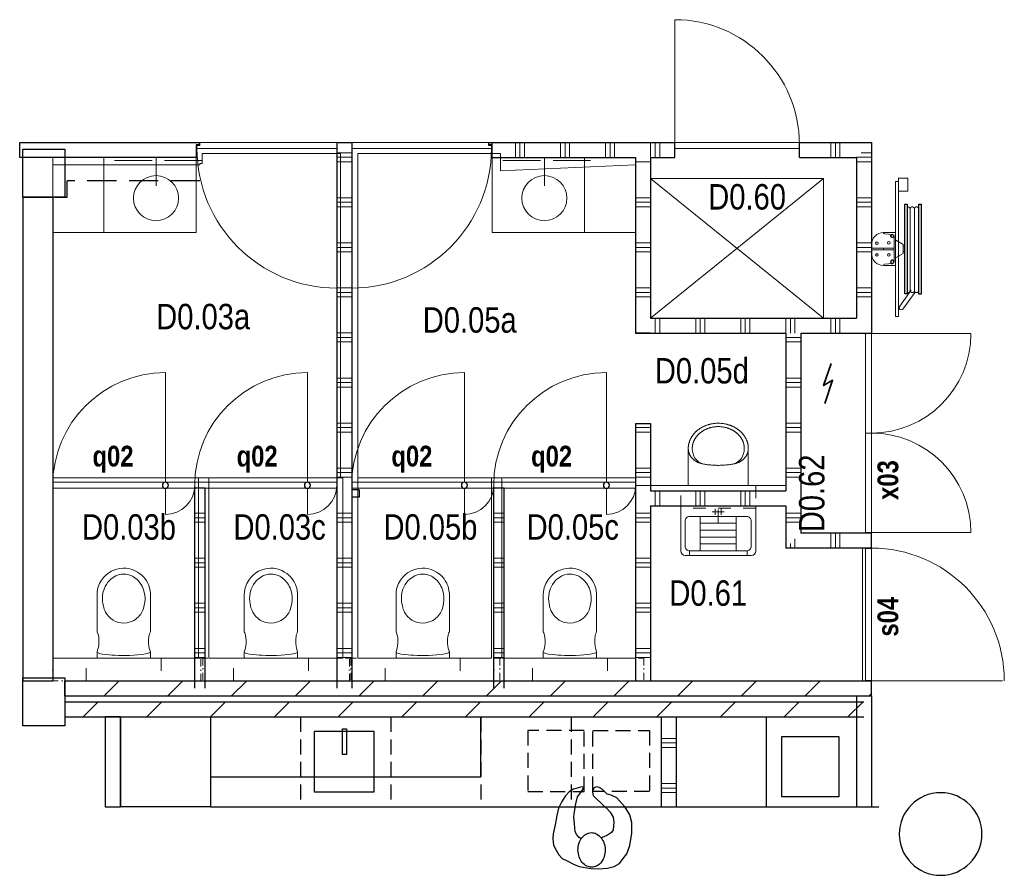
# Model space of a CAD drawing. Header units: millimetres. Extents: x 18442 to 242186, y -49554 to 63508.
# Tile 15 of 175: x 92956 to 99510, y -10383 to -4686. Entities that reach past the tile are written whole.
import ezdxf
from ezdxf.enums import TextEntityAlignment as Align

# ---------------------------------------------------------------- set-up
doc = ezdxf.new("R2010")
doc.units = ezdxf.units.MM
doc.header["$LTSCALE"] = 400
doc.header["$PDMODE"] = 1
doc.header["$PDSIZE"] = 15
for name, pattern in [('HIDDEN', [0.375, 0.25, -0.125]), ('STYLE_01', [0.416641, 0.208282, -0.208359]), ('STYLE_02', [0.694427, 0.486069, -0.208359]), ('STYLE_07', [1.875, 0.625, -0.208282, 0.625, -0.208359, 0.069427, -0.138931]), ('STYLE_15', [0.240945, 0.11811, -0.059055, 0.004724, -0.059055])]:
    doc.linetypes.add(name, pattern=pattern)
for name, color, linetype, lineweight in [('Binnenkozijnen', 140, 'Continuous', 15), ('Dimension-Binnen', 92, 'Continuous', 25), ('Kozijnmerken', 43, 'Continuous', 9), ('mat-beton (ihwg)', 5, 'Continuous', 25), ('mat-kalkzandsteen', 5, 'Continuous', 25), ('mat-scheidingswand-horizontaal', 5, 'Continuous', 25), ('mat-scheidingswand-vertikaal', 5, 'Continuous', 25), ('None', 7, 'Continuous', 9), ('Ruimtenummers', 92, 'Continuous', 25), ('sanitair', 7, 'Continuous', 5), ('Tegelwerk', 92, 'STYLE_02', 25)]:
    doc.layers.add(name, color=color, linetype=linetype, lineweight=lineweight)
for name, color, linetype in [('plat', 5, 'Continuous'), ('symbol', 1, 'Continuous'), ('timmerwerk-ge', 150, 'Continuous'), ('timmerwerk-ve', 8, 'HIDDEN')]:
    doc.layers.add(name, color=color, linetype=linetype)
doc.layers.get('Dimension-Binnen').off()
doc.layers.get('Kozijnmerken').off()
doc.styles.add('Arial Narrow', font='ARIALN.TTF', dxfattribs={"height": 211.666667})
doc.styles.add('Arial Narrow (bold)', font='ARIALNB.TTF', dxfattribs={"height": 172.861111})

# ---------------------------------------------------------------- blocks, each defined once
blk = doc.blocks.new('wasbak rechthoekig')
at = {"layer": 'None', "color": 43, "linetype": 'Continuous', "lineweight": 9}
blk.add_line((0, -190), (0, 0), dxfattribs=at)
at = {"layer": 'None', "color": 43, "lineweight": 9}
blk.add_circle((0, -271.5), 150, dxfattribs=at)
blk = doc.blocks.new('Kolom 280x320')
at = {"layer": 'mat-beton (ihwg)', "lineweight": 25}
blk.add_lwpolyline([(-300, 160), (-20, 160), (-20, -160), (-300, -160)], close=True, dxfattribs=at)
at = {"layer": 'None', "color": 92, "linetype": 'Continuous', "lineweight": 5}
blk.add_point((0, 0), dxfattribs=at)
blk = doc.blocks.new('*X180')
at = {"layer": 'None', "lineweight": 9}
for p, q in [((3800, 0), (3900, 0)), ((3800, -240), (3900, -240)), ((3800, -270), (3900, -270)), ((3800, -300), (3900, -300)), ((3800, -540), (3900, -540)), ((3800, -570), (3900, -570)), ((3800, -600), (3900, -600)), ((3800, -840), (3900, -840)), ((3800, -870), (3900, -870)), ((3800, -900), (3900, -900)), ((3800, -1140), (3900, -1140))]:
    blk.add_line(p, q, dxfattribs=at)
blk = doc.blocks.new('*X181')
at = {"layer": 'None', "lineweight": 9}
for p, q in [((3930, -2291), (3930, -2191)), ((3960, -2291), (3960, -2191)), ((4200, -2291), (4200, -2191)), ((4230, -2291), (4230, -2191)), ((4260, -2291), (4260, -2191)), ((4500, -2291), (4500, -2191)), ((4530, -2291), (4530, -2191)), ((4560, -2291), (4560, -2191))]:
    blk.add_line(p, q, dxfattribs=at)
blk = doc.blocks.new('*X182')
at = {"layer": 'None', "lineweight": 9}
for p, q in [((4800, -1170), (4900, -1170)), ((4800, -1200), (4900, -1200)), ((4800, -1440), (4900, -1440)), ((4800, -1470), (4900, -1470)), ((4800, -1500), (4900, -1500)), ((4800, -1740), (4900, -1740)), ((4800, -1770), (4900, -1770)), ((4800, -1800), (4900, -1800)), ((4800, -2040), (4900, -2040)), ((4800, -2070), (4900, -2070)), ((4800, -2100), (4900, -2100)), ((4800, -2340), (4900, -2340)), ((4800, -2370), (4900, -2370)), ((4800, -2400), (4900, -2400))]:
    blk.add_line(p, q, dxfattribs=at)
blk = doc.blocks.new('*X183')
at = {"layer": 'None', "lineweight": 9}
for p, q in [((5100, -2571), (5100, -2471)), ((5130, -2571), (5130, -2471)), ((5160, -2571), (5160, -2471)), ((4830, -2571), (4830, -2541)), ((4860, -2571), (4860, -2511))]:
    blk.add_line(p, q, dxfattribs=at)
blk = doc.blocks.new('*X184')
at = {"layer": 'None', "lineweight": 9}
for p, q in [((3930, -1141), (3930, -1041)), ((3960, -1141), (3960, -1041)), ((4200, -1141), (4200, -1041)), ((4230, -1141), (4230, -1041)), ((4260, -1141), (4260, -1041)), ((4500, -1141), (4500, -1041)), ((4530, -1141), (4530, -1041)), ((4560, -1141), (4560, -1041)), ((4800, -1141), (4800, -1041)), ((4830, -1141), (4830, -1041)), ((4860, -1141), (4860, -1041)), ((5100, -1141), (5100, -1041)), ((5130, -1141), (5130, -1041)), ((5160, -1141), (5160, -1041))]:
    blk.add_line(p, q, dxfattribs=at)
blk = doc.blocks.new('*U185')
at = {"layer": 'sanitair', "color": 92, "linetype": 'Continuous', "lineweight": 20}
for points in [[(-173.44, -246.26), (-172.16, -228.69), (-168.34, -211.62), (-162.1, -195.53), (-153.61, -180.9), (-143.12, -168.12), (-130.92, -157.58), (-117.36, -149.55), (-102.83, -144.29)], [(173.1, -246.26), (171.82, -228.69), (168, -211.62), (161.76, -195.53), (153.27, -180.9), (142.77, -168.12), (130.57, -157.58), (117.02, -149.55), (102.49, -144.29)]]:
    blk.add_lwpolyline(points, dxfattribs=at)
for points, knots in [([(-103.13, -144.28), (-145.58, -152.25), (-172.795, -180.895), (-200.01, -209.54), (-200.01, -246.26)], [0, 0, 0, 0.5242935, 0.5242935, 1, 1, 1]), ([(199.65, -246.26), (199.66, -209.53), (172.445, -180.89), (145.23, -152.25), (102.77, -144.28)], [0, 0, 0, 0.47573107, 0.47573107, 1, 1, 1]), ([(-200, -246.26), (-200, -291.47), (-173.225, -330.625), (-146.45, -369.78), (-100.08, -392.39), (-53.71, -415), (53.37, -415), (99.74, -392.39), (146.11, -369.78), (172.885, -330.625), (199.66, -291.47), (199.66, -246.26)], [0, 0, 0, 0.15496313, 0.15496313, 0.32187937, 0.32187937, 0.49999946, 0.67811955, 0.67811955, 0.84503595, 0.84503595, 1, 1, 1]), ([(-173.44, -246.26), (-173.44, -285.46), (-150.225, -319.415), (-127.01, -353.37), (-86.8, -372.975), (-46.59, -392.58), (46.25, -392.58), (86.46, -372.975), (126.67, -353.37), (149.885, -319.415), (173.1, -285.46), (173.1, -246.26)], [0, 0, 0, 0.15496387, 0.15496387, 0.32188533, 0.32188533, 0.49999946, 0.67811359, 0.67811359, 0.84503522, 0.84503522, 1, 1, 1])]:
    blk.add_open_spline(points, degree=2, knots=knots, dxfattribs=at)
blk.add_open_spline([(102.78, -144.28), (-0.17, -124.96), (-103.13, -144.28)], degree=2, dxfattribs=at)
blk = doc.blocks.new('53.31-21')
at = {"layer": 'sanitair', "color": 96, "linetype": 'Continuous', "lineweight": 9}
for p, q in [((-200, -259.5), (-200, 0)), ((-200, 0), (0, 0)), ((0, 0), (200, 0)), ((200, -259.5), (200, 0))]:
    blk.add_line(p, q, dxfattribs=at)
at = {"layer": 'sanitair', "color": 8, "linetype": 'STYLE_01', "lineweight": 5}
blk.add_lwpolyline([(-250, 150), (250, 150), (250, 0), (-250, 0)], close=True, dxfattribs=at)
at = {"layer": 'sanitair', "color": 40, "linetype": 'Continuous', "lineweight": 5}
blk.add_point((0, 0), dxfattribs=at)
at = {"layer": 'sanitair', "color": 7}
blk.add_blockref('*U185', (0, 0), dxfattribs=at)
blk = doc.blocks.new('*X187')
at = {"layer": 'None', "lineweight": 9}
for p, q in [((122.4, -3696), (222.4, -3596)), ((546.6, -3696), (646.6, -3596)), ((970.9, -3696), (1070.9, -3596)), ((1395.2, -3696), (1495.2, -3596)), ((1819.4, -3696), (1919.4, -3596)), ((2243.7, -3696), (2343.7, -3596)), ((2668, -3696), (2768, -3596)), ((3092.2, -3696), (3192.2, -3596)), ((3516.5, -3696), (3616.5, -3596)), ((3940.8, -3696), (4040.8, -3596)), ((4365, -3696), (4465, -3596)), ((4789.3, -3696), (4889.3, -3596)), ((5213.5, -3696), (5313.5, -3596))]:
    blk.add_line(p, q, dxfattribs=at)
blk = doc.blocks.new('*X188')
at = {"layer": 'None', "lineweight": 9}
for p, q in [((5270, 0), (5370, 0)), ((5271, 30), (5370, 30)), ((5301, 60), (5370, 60)), ((5270, -240), (5370, -240)), ((5270, -270), (5370, -270)), ((5270, -300), (5370, -300)), ((5270, -540), (5370, -540)), ((5270, -570), (5370, -570)), ((5270, -600), (5370, -600)), ((5270, -840), (5370, -840)), ((5270, -870), (5370, -870)), ((5270, -900), (5370, -900)), ((5369, -1140), (5370, -1140))]:
    blk.add_line(p, q, dxfattribs=at)
blk = doc.blocks.new('*X189')
at = {"layer": 'None', "lineweight": 9}
for p, q in [((3000, 29), (3000, 129)), ((3030, 29), (3030, 129)), ((3060, 29), (3060, 129)), ((3300, 29), (3300, 129)), ((3330, 29), (3330, 129)), ((3360, 29), (3360, 129)), ((3600, 29), (3600, 129)), ((3630, 29), (3630, 129)), ((3660, 29), (3660, 129)), ((3900, 29), (3900, 129)), ((3930, 29), (3930, 129)), ((3960, 29), (3960, 129))]:
    blk.add_line(p, q, dxfattribs=at)
blk = doc.blocks.new('*X190')
at = {"layer": 'None', "lineweight": 9}
for p, q in [((5100, 29), (5100, 129)), ((5130, 29), (5130, 129)), ((5160, 29), (5160, 129))]:
    blk.add_line(p, q, dxfattribs=at)
blk = doc.blocks.new('wandcloset SPHINX')
at = {"layer": 'sanitair', "color": 8, "linetype": 'STYLE_01', "lineweight": 5}
blk.add_lwpolyline([(0, 250), (150, 250), (150, -250), (0, -250)], close=True, dxfattribs=at)
at = {"layer": 'sanitair', "color": 43, "linetype": 'Continuous', "lineweight": 9}
blk.add_lwpolyline([(0, 177.5), (-42.5, 177.5), (-68.5, 169.49), (-81.5, 167.061), (-97.5, 165.452), (-112.223, 165), (-129.5, 165.626), (-142.511, 167), (-153.5, 168.934), (-163.5, 171.61), (-171.5, 174.928), (-175.461, 177.5), (-432.5, 177.5), (-451.5, 175.115), (-466.343, 172), (-477.5, 168.764), (-490.5, 163.958), (-500.5, 159.811), (-516.35, 150.66), (-529, 142), (-542.5, 130.791), (-553.289, 120.002), (-565.613, 105), (-573.696, 91), (-584.987, 71.443), (-590.599, 57), (-595.434, 40), (-600, 17), (-600, -4), (-598.231, -25), (-593.936, -46), (-587.67, -65), (-579.924, -82), (-569.15, -100), (-556.5, -116.406), (-538.909, -133.997), (-520.491, -148), (-497.5, -160.877), (-468.5, -171.436), (-445.5, -176.004), (-422.5, -177.5), (-175.461, -177.5), (-168.589, -173.532), (-153.805, -169), (-137.5, -166.368), (-117.5, -165.057), (-100.5, -165.286), (-83.5, -166.788), (-67.5, -169.733), (-54.815, -174), (-42.5, -177.5), (0, -177.5)], close=True, dxfattribs=at)
for points in [[(-330.716, 131.213), (-363.716, 138.777), (-388.716, 141.656), (-406.212, 141.656), (-429.716, 139.048), (-448.716, 134.643), (-468.716, 127.543), (-480.799, 121.853), (-491.088, 116.038), (-502.647, 108.253), (-515.298, 97.853), (-524.755, 88.396), (-535.714, 74.853), (-541.855, 65.453), (-545.716, 58.53), (-550.716, 47.753), (-557.272, 26.853), (-559.437, 13.853), (-560.216, -0.007), (-559.024, -17.147), (-555.144, -35.147), (-548.367, -53.147), (-538.934, -70.147), (-526.781, -86.147), (-517.716, -95.606), (-506.733, -105.147), (-491.716, -115.665), (-478.716, -122.931), (-460.916, -131.116), (-436.916, -138.081), (-416.716, -140.879), (-397.466, -141.875), (-378.716, -140.93), (-364.516, -138.937), (-348.626, -135.336), (-335.166, -132.83), (-326.916, -129.699), (-317.327, -125.944), (-306.916, -120.88), (-295.743, -114.147), (-278.132, -100.147), (-264.351, -85.147), (-254.63, -71.147), (-245.716, -53.764), (-239.317, -35.147), (-235.935, -18.147), (-234.716, 0.125), (-236.444, 21.853), (-239.706, 34.853), (-242.271, 45.076), (-245.479, 53.453), (-251.993, 66.853), (-258.716, 77.739), (-266.716, 88.307), (-276.513, 98.853), (-284.308, 105.853), (-293.716, 113.014), (-302.862, 118.853), (-311.716, 123.6), (-321.216, 127.406), (-330.716, 131.213)], [(-42.5, 177.5), (-37.757, 174), (-34.002, 166), (-29.049, 147), (-25.068, 122), (-21.975, 92), (-20.331, 68), (-19.056, 38), (-18.555, 12), (-18.5, 0), (-18.971, -35), (-19.865, -59), (-20.941, -78), (-22.401, -97), (-24.571, -118), (-28.282, -143), (-32.692, -162), (-36.065, -171), (-39.386, -176), (-42.5, -177.5)]]:
    blk.add_lwpolyline(points, dxfattribs=at)
blk = doc.blocks.new('metalstud voorzetwand')
at = {"layer": 'None', "color": 140, "linetype": 'STYLE_15', "lineweight": 15}
blk.add_lwpolyline([(0, 0), (150, 0), (150, -1000), (0, -1000)], close=True, dxfattribs=at)
blk = doc.blocks.new('*X193')
at = {"layer": 'None', "lineweight": 9}
for p, q in [((865, -2340), (935, -2340)), ((865, -2370), (935, -2370)), ((865, -2400), (935, -2400)), ((865, -2640), (935, -2640)), ((865, -2670), (935, -2670)), ((865, -2700), (935, -2700)), ((865, -2940), (935, -2940)), ((865, -2970), (935, -2970)), ((865, -3000), (935, -3000)), ((865, -3240), (935, -3240)), ((865, -3270), (935, -3270)), ((865, -3300), (935, -3300))]:
    blk.add_line(p, q, dxfattribs=at)
blk = doc.blocks.new('*X194')
at = {"layer": 'None', "lineweight": 9}
for p, q in [((1810, 60), (1910, 60)), ((1810, 30), (1910, 30)), ((1810, 0), (1910, 0)), ((1810, -240), (1910, -240)), ((1810, -270), (1910, -270)), ((1810, -300), (1910, -300)), ((1810, -540), (1910, -540)), ((1810, -570), (1910, -570)), ((1810, -600), (1910, -600)), ((1810, -840), (1910, -840)), ((1810, -870), (1910, -870)), ((1810, -900), (1910, -900)), ((1810, -1140), (1910, -1140)), ((1810, -1170), (1910, -1170)), ((1810, -1200), (1910, -1200)), ((1810, -1440), (1910, -1440)), ((1810, -1470), (1910, -1470)), ((1810, -1500), (1910, -1500)), ((1810, -1740), (1910, -1740)), ((1810, -1770), (1910, -1770)), ((1810, -1800), (1910, -1800)), ((1810, -2040), (1910, -2040)), ((1810, -2070), (1910, -2070)), ((1810, -2100), (1910, -2100)), ((1810, -2340), (1910, -2340)), ((1810, -2370), (1910, -2370)), ((1810, -2400), (1910, -2400)), ((1810, -2640), (1910, -2640)), ((1810, -2670), (1910, -2670)), ((1810, -2700), (1910, -2700)), ((1810, -2940), (1910, -2940)), ((1810, -2970), (1910, -2970)), ((1810, -3000), (1910, -3000)), ((1810, -3240), (1910, -3240)), ((1810, -3270), (1910, -3270)), ((1810, -3300), (1910, -3300))]:
    blk.add_line(p, q, dxfattribs=at)
blk = doc.blocks.new('*X195')
at = {"layer": 'None', "lineweight": 9}
for p, q in [((2855, -2340), (2925, -2340)), ((2855, -2370), (2925, -2370)), ((2855, -2400), (2925, -2400)), ((2855, -2640), (2925, -2640)), ((2855, -2670), (2925, -2670)), ((2855, -2700), (2925, -2700)), ((2855, -2940), (2925, -2940)), ((2855, -2970), (2925, -2970)), ((2855, -3000), (2925, -3000)), ((2855, -3240), (2925, -3240)), ((2855, -3270), (2925, -3270)), ((2855, -3300), (2925, -3300))]:
    blk.add_line(p, q, dxfattribs=at)
blk = doc.blocks.new('*X196')
at = {"layer": 'None', "lineweight": 9}
for p, q in [((262.4, -3556), (362.4, -3456)), ((686.6, -3556), (786.6, -3456)), ((1110.9, -3556), (1210.9, -3456)), ((1535.2, -3556), (1635.2, -3456)), ((1959.4, -3556), (2059.4, -3456)), ((2383.7, -3556), (2483.7, -3456)), ((2808, -3556), (2908, -3456)), ((3232.2, -3556), (3332.2, -3456)), ((3656.5, -3556), (3756.5, -3456)), ((4080.8, -3556), (4180.8, -3456)), ((4505, -3556), (4605, -3456)), ((4929.3, -3556), (5029.3, -3456)), ((5353.5, -3556), (5370, -3539.5))]:
    blk.add_line(p, q, dxfattribs=at)
blk = doc.blocks.new('*X197')
at = {"layer": 'None', "lineweight": 9}
for p, q in [((3800, -1770), (3900, -1770)), ((3800, -1800), (3900, -1800)), ((3800, -2040), (3900, -2040)), ((3800, -2070), (3900, -2070)), ((3800, -2100), (3900, -2100)), ((3800, -2340), (3900, -2340)), ((3800, -2370), (3900, -2370)), ((3800, -2400), (3900, -2400)), ((3800, -2640), (3900, -2640)), ((3800, -2670), (3900, -2670)), ((3800, -2700), (3900, -2700)), ((3800, -2940), (3900, -2940)), ((3800, -2970), (3900, -2970)), ((3800, -3000), (3900, -3000)), ((3800, -3240), (3900, -3240)), ((3800, -3270), (3900, -3270)), ((3800, -3300), (3900, -3300))]:
    blk.add_line(p, q, dxfattribs=at)
blk = doc.blocks.new('kubica deur 930')
at = {"layer": 'None', "color": 43, "linetype": 'Continuous', "lineweight": 9}
blk.add_line((0, -40), (0, -970), dxfattribs=at)
at = {"layer": 'None', "color": 140, "linetype": 'Continuous', "lineweight": 15}
blk.add_lwpolyline([(0, -40), (0, 0), (-910, 0), (-910, -20), (-930, -20), (-930, -40)], close=True, dxfattribs=at)
at = {"layer": 'None', "color": 43, "linetype": 'Continuous', "lineweight": 9}
blk.add_arc((0, -40), 930, 180, 270, dxfattribs=at)
blk = doc.blocks.new('taatsdeur 950 toilet')
at = {"layer": 'Binnenkozijnen', "lineweight": 15}
blk.add_lwpolyline([(0, 40), (945, 40), (945, 0), (0, 0)], close=True, dxfattribs=at)
at = {"layer": 'Binnenkozijnen', "color": 92, "lineweight": 25}
blk.add_circle((750, 20), 20, dxfattribs=at)
at = {"layer": 'None', "color": 43, "linetype": 'Continuous', "lineweight": 9}
for p, q in [((750, 40), (750, 215)), ((750, 0), (750, -730))]:
    blk.add_line(p, q, dxfattribs=at)
for radius, start, end in [(195, 0, 90), (750, 180, 270)]:
    blk.add_arc((750, 20), radius, start, end, dxfattribs=at)
blk = doc.blocks.new('53.1 kraan')
at = {"layer": 'None', "color": 43, "linetype": 'Continuous', "lineweight": 9}
for p, q in [((-40, 0), (0, 0)), ((-20, -20), (-20, 20)), ((0, 15), (0, -70)), ((0, 0), (40, 0)), ((20, -20), (20, 20))]:
    blk.add_line(p, q, dxfattribs=at)
at = {"layer": 'None', "color": 43, "linetype": 'Continuous', "lineweight": 25}
blk.add_point((0, 0), dxfattribs=at)
blk = doc.blocks.new('Uitstortgootsteen')
at = {"layer": 'None', "color": 43, "linetype": 'Continuous', "lineweight": 9}
for p, q in [((220, 345), (-220, 345)), ((-192, 315), (-192, 345)), ((192, 315), (192, 345)), ((-250, 15), (-250, 315)), ((-120, 85), (-120, 315)), ((120, 269), (-120, 269)), ((120, 85), (120, 315)), ((250, 315), (250, 15)), ((120, 223), (-120, 223)), ((120, 177), (-120, 177)), ((120, 131), (-120, 131)), ((250, 15), (-250, 15))]:
    blk.add_line(p, q, dxfattribs=at)
at = {"layer": 'None', "color": 43, "linetype": 'Continuous', "lineweight": 9, "flags": 128}
blk.add_lwpolyline([(220, 115, -0.414214), (190, 85), (-190, 85, -0.414214), (-220, 115), (-220, 285, -0.414214), (-190, 315), (190, 315, -0.414214), (220, 285)], format="xyb", close=True, dxfattribs=at)
at = {"layer": 'None', "color": 43, "linetype": 'Continuous', "lineweight": 9}
for centre, start, end in [((-220, 315), 90, 180), ((220, 315), 0, 90)]:
    blk.add_arc(centre, 30, start, end, dxfattribs=at)
at = {"layer": 'None', "color": 43, "linetype": 'Continuous', "lineweight": 25}
blk.add_point((250, 15), dxfattribs=at)
at = {"layer": 'None', "color": 96, "rotation": 180}
blk.add_blockref('53.1 kraan', (0, 55), dxfattribs=at)
blk = doc.blocks.new('*U42')
at = {"layer": 'None', "color": 140, "linetype": 'Continuous', "lineweight": 15, "flags": 128}
blk.add_lwpolyline([(-21.4, 110), (58.6, 110), (58.6, 106.7, -0.391021), (52.6, 100.2), (-0.9, 95.9, 0.391021), (-12.4, 83.5), (-12.4, -83.5, 0.391021), (-0.9, -95.9), (52.6, -100.2, -0.391021), (58.6, -106.7), (58.6, -110), (-21.4, -110)], format="xyb", close=True, dxfattribs=at)
blk = doc.blocks.new('*U43')
at = {"layer": 'None', "color": 253, "linetype": 'Continuous', "lineweight": 5}
for p, q in [((96.625, -278), (96.625, 266)), ((125.704, -278), (125.704, 266)), ((50.42, -31.849), (50.42, 29))]:
    blk.add_line(p, q, dxfattribs=at)
at = {"layer": 'None', "color": 140, "linetype": 'Continuous', "lineweight": 15}
for p, q in [((50.42, 29), (1.453, 57.31)), ((0, -61), (50.42, -31.849))]:
    blk.add_line(p, q, dxfattribs=at)
at = {"layer": 'None', "color": 92, "linetype": 'Continuous', "lineweight": 25}
for points in [[(60.916, 296), (76.476, 296), (76.476, -300), (60.916, -300)], [(154.785, 296), (171.344, 296), (171.344, -302), (154.785, -302)]]:
    blk.add_lwpolyline(points, close=True, dxfattribs=at)
at = {"layer": 'None', "color": 253, "linetype": 'Continuous', "lineweight": 5}
blk.add_lwpolyline([(50.929, 18), (60.916, 18), (60.916, -18), (50.929, -18)], close=True, dxfattribs=at)
for points, knots in [([(96.866, 264), (96.866, 268.997), (93.792, 272.9335), (90.718, 276.87), (85.875, 278.0735), (81.032, 279.277), (76.476, 277.238)], [0, 0, 0, 0.333549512, 0.333549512, 0.666828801, 0.666828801, 1, 1, 1]), ([(125.825, 264), (125.825, 267.886), (123.8855, 271.2505), (121.946, 274.615), (118.586, 276.5575), (115.226, 278.5), (107.466, 278.5), (104.106, 276.5575), (100.746, 274.615), (98.806, 271.2505), (96.866, 267.886), (96.866, 264)], [0, 0, 0, 0.166769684, 0.166769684, 0.333423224, 0.333423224, 0.499994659, 0.666566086, 0.666566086, 0.833226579, 0.833226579, 1, 1, 1]), ([(154.785, 264), (154.785, 267.886), (152.845, 271.2505), (150.905, 274.615), (147.5455, 276.5575), (144.186, 278.5), (140.306, 278.5), (136.426, 278.5), (133.066, 276.5575), (129.706, 274.615), (127.7655, 271.2505), (125.825, 267.886), (125.825, 264)], [0, 0, 0, 0.166772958, 0.166772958, 0.333424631, 0.333424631, 0.499985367, 0.499985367, 0.666556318, 0.666556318, 0.833223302, 0.833223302, 1, 1, 1]), ([(76.477, -291.432), (81.039, -293.343), (85.8175, -292.072), (90.596, -290.801), (93.6105, -286.876), (96.625, -282.951), (96.625, -278)], [0, 0, 0, 0.333165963, 0.333165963, 0.666458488, 0.666458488, 1, 1, 1]), ([(96.625, -278), (96.625, -281.901), (98.573, -285.2795), (100.521, -288.658), (103.895, -290.609), (107.269, -292.56), (111.165, -292.56), (115.061, -292.56), (118.435, -290.609), (121.809, -288.658), (123.7565, -285.2795), (125.704, -281.901), (125.704, -278)], [0, 0, 0, 0.166754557, 0.166754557, 0.333426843, 0.333426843, 0.500005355, 0.500005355, 0.666583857, 0.666583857, 0.833249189, 0.833249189, 1, 1, 1]), ([(125.704, -278), (125.704, -281.901), (127.6525, -285.2795), (129.601, -288.658), (132.975, -290.609), (136.349, -292.56), (140.245, -292.56), (144.141, -292.56), (147.5145, -290.609), (150.888, -288.658), (152.836, -285.2795), (154.784, -281.901), (154.784, -278)], [0, 0, 0, 0.166757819, 0.166757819, 0.333436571, 0.333436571, 0.500014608, 0.500014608, 0.666582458, 0.666582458, 0.833245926, 0.833245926, 1, 1, 1])]:
    blk.add_open_spline(points, degree=2, knots=knots, dxfattribs=at)
blk = doc.blocks.new('BSH')
at = {"layer": 'None', "color": 140, "linetype": 'Continuous', "lineweight": 15}
for p, q in [((0, -61), (0, 111.155)), ((-159.8585, -36.7557), (-159.8585, 32.756)), ((-80, -6.8893), (-80, 2.8892))]:
    blk.add_line(p, q, dxfattribs=at)
at = {"layer": 'None', "color": 253, "linetype": 'Continuous', "lineweight": 5}
for p, q in [((135.277, -233.0824), (136.142, -233.8294)), ((27.7468, -383.0008), (105.0969, -276.5164)), ((130.6676, -289.4337), (48.7568, -402.0618))]:
    blk.add_line(p, q, dxfattribs=at)
at = {"layer": 'None', "color": 140, "linetype": 'Continuous', "lineweight": 15}
for points in [[(20, 469.75), (82, 469.75), (82, 382.75), (20, 382.75)], [(0, 448), (20, 448), (20, -452), (0, -452)], [(-160, 2.8892), (-9, 2.8892), (-9, -6.8893), (-160, -6.8893)]]:
    blk.add_lwpolyline(points, close=True, dxfattribs=at)
at = {"layer": 'None', "color": 8, "linetype": 'Continuous', "lineweight": 5}
for centre in [(-124, 37.275), (-44.5, 38.775), (-124, -41.275), (-45, -41.275)]:
    blk.add_circle(centre, 8.5, dxfattribs=at)
at = {"layer": 'None', "color": 140, "linetype": 'Continuous', "lineweight": 15}
for centre, start, end in [((-80, 28), 90, 180), ((-80, -32), 180, 270)]:
    blk.add_arc(centre, 80, start, end, dxfattribs=at)
at = {"layer": 'None', "color": 9, "linetype": 'Continuous', "lineweight": 5}
blk.add_arc((38.2528, -392.5302), 14.18399, 137.790600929, 325.770923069, dxfattribs=at)
at = {"layer": 'None', "color": 92, "linetype": 'Continuous', "lineweight": 25}
for points, knots in [([(-11.70075, 86.5025), (-12.2626, 89.0317), (-14.0137, 90.9408), (-15.7648, 92.8499), (-18.23575, 93.6275), (-20.7067, 94.4051), (-23.236, 93.84325), (-25.7653, 93.2814), (-27.67445, 91.53015), (-29.5836, 89.7789), (-30.36125, 87.3079), (-31.1389, 84.8369), (-30.57705, 82.3077), (-30.0152, 79.7785), (-28.26385, 77.8694), (-26.5125, 75.9603), (-24.0415, 75.1827), (-21.5705, 74.4051), (-19.0412, 74.96695), (-16.5119, 75.5288), (-14.60305, 77.28005), (-12.6942, 79.0313), (-11.91655, 81.5023), (-11.1389, 83.9733), (-11.70075, 86.5025)], [0, 0, 0, 0.0833344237, 0.0833344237, 0.1666618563, 0.1666618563, 0.2499968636, 0.2499968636, 0.3333348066, 0.3333348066, 0.4166657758, 0.4166657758, 0.5000000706, 0.5000000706, 0.583336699, 0.583336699, 0.666668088, 0.666668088, 0.7500039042, 0.7500039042, 0.8333377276, 0.8333377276, 0.9166657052, 0.9166657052, 1, 1, 1]), ([(-11.75695, -89.71225), (-12.375, -92.4944), (-14.3012, -94.5944), (-16.2274, -96.6944), (-18.94545, -97.54975), (-21.6635, -98.4051), (-24.4457, -97.78705), (-27.2279, -97.169), (-29.328, -95.24265), (-31.4281, -93.3163), (-32.2835, -90.5982), (-33.1389, -87.8801), (-32.52085, -85.09795), (-31.9028, -82.3158), (-29.97635, -80.2158), (-28.0499, -78.1158), (-25.3318, -77.26045), (-22.6137, -76.4051), (-19.83145, -77.02315), (-17.0492, -77.6412), (-14.94945, -79.56755), (-12.8497, -81.4939), (-11.9943, -84.212), (-11.1389, -86.9301), (-11.75695, -89.71225)], [0, 0, 0, 0.083334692, 0.083334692, 0.1666618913, 0.1666618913, 0.2499964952, 0.2499964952, 0.3333343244, 0.3333343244, 0.4166651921, 0.4166651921, 0.4999998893, 0.4999998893, 0.5833365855, 0.5833365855, 0.6666673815, 0.6666673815, 0.7500034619, 0.7500034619, 0.8333376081, 0.8333376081, 0.9166653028, 0.9166653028, 1, 1, 1])]:
    blk.add_open_spline(points, degree=2, knots=knots, dxfattribs=at)
at = {"layer": 'None', "color": 7}
blk.add_blockref('*U43', (0, 0), dxfattribs=at)
at = {"layer": 'None', "color": 140, "rotation": 180}
blk.add_blockref('*U42', (-21.4, -2), dxfattribs=at)
blk = doc.blocks.new('*U202')
at = {"layer": 'None', "color": 43, "linetype": 'Continuous', "lineweight": 9}
blk.add_line((4060, 946), (4060, 116), dxfattribs=at)
at = {"layer": 'None', "color": 140, "lineweight": 15}
blk.add_lwpolyline([(4060, 129), (4890, 129), (4890, 89), (4060, 89)], close=True, dxfattribs=at)
at = {"layer": 'None', "color": 43, "linetype": 'Continuous', "lineweight": 9}
blk.add_arc((4060, 116), 830, 0, 90, dxfattribs=at)
blk = doc.blocks.new('*U203')
at = {"layer": 'None', "color": 140, "lineweight": 15}
for points in [[(5370, -1806.5), (5370, -1144.5), (5330, -1144.5), (5330, -1806.5)], [(5370, -1806.5), (5370, -2468.5), (5330, -2468.5), (5330, -1806.5)]]:
    blk.add_lwpolyline(points, close=True, dxfattribs=at)
blk = doc.blocks.new('Kolom O 550')
at = {"layer": 'mat-beton (ihwg)', "lineweight": 25}
blk.add_circle((0, 0), 275, dxfattribs=at)
blk = doc.blocks.new('Kozijnmerk 50')
at = {"layer": 'None', "color": 43, "style": 'Arial Narrow (bold)'}
blk.add_attdef('merk', text='', height=138.3, dxfattribs=at).set_placement((0, 0), align=Align.MIDDLE_CENTER)
blk = doc.blocks.new('*X2482')
at = {"layer": 'None', "lineweight": 9}
for p, q in [((3970, -3840), (4070, -3840)), ((3970, -3870), (4070, -3870)), ((3970, -3900), (4070, -3900)), ((3970, -4140), (4070, -4140)), ((3970, -4170), (4070, -4170)), ((3970, -4200), (4070, -4200))]:
    blk.add_line(p, q, dxfattribs=at)
blk = doc.blocks.new('symb-ps03_b2')
blk.add_lwpolyline([(82.2, -333.7), (93.5, -323.3), (109.6, -304.5), (119.8, -284.7), (121.3, -230.8), (122.5, -183.8), (115.8, -150.4), (104.2, -98.4), (90.8, -52.2), (69, -24.8), (57.7, -13.2), (50.2, -0.9), (49.4, 8.5), (59.4, 13), (75.8, 8.9), (114.7, -1.3), (145.3, -16.6), (172.1, -41.1), (196.4, -77.8), (221.1, -122.2), (235.7, -169.2), (249.9, -232.3), (265.9, -290), (270.3, -324.8), (267.4, -365.4), (252.2, -399.3), (234.6, -432.8), (213.5, -457.5), (181.2, -475.4), (141, -499), (102.8, -516.9), (26.9, -533.5), (-23.3, -539.3), (-83.1, -537.5), (-129.9, -527.7), (-165.1, -510.7), (-191.8, -478.7), (-217.7, -447.5), (-240.8, -394), (-258.1, -313.4), (-261.7, -241.7), (-250.8, -189), (-222, -138.3), (-185.2, -93.4), (-169.5, -72.2), (-133.8, -53.9), (-107.1, -45.7), (-74.5, -10), (-56.5, 2.3), (-37.5, 6.7), (-23, 0.8), (-11.7, -12.6), (-10.5, -27.9), (-13.2, -49.2), (-22.6, -61.1), (-75.1, -114.5), (-104.5, -144.9), (-120.7, -165.7), (-138.4, -200.3), (-141.8, -234.1), (-134.6, -284.5), (-123.4, -302.1), (-94.4, -318.8), (-69, -327.2), (-51.7, -333)])
blk.add_lwpolyline([(-74.5, -413.3, 0.078796), (-66.1, -458.3, 0.088041), (-45.7, -493.9, 0.105312), (-14.5, -518.5, 0.121926), (19.1, -525.8, 0.121926), (52.3, -516.6, 0.105312), (82.1, -490.3, 0.088041), (100.3, -453.5, 0.078796), (106.2, -408.2, 0.078796), (97.7, -363.2, 0.088041), (77.4, -327.6, 0.105312), (46.2, -303, 0.121926), (12.5, -295.7, 0.121926), (-20.6, -304.9, 0.105312), (-50.4, -331.2, 0.088041), (-68.6, -368, 0.078796)], format="xyb", close=True)

msp = doc.modelspace()

# ---------------------------------------------------------------- linework, layer by layer
for p, q in [((92955.7849, -5603.38115), (92955.7849, -5503.38115)), ((98525.7849, -9928.38115), (98625.7849, -9928.38115))]:
    msp.add_line(p, q)
at = {"layer": 'Binnenkozijnen', "color": 140, "linetype": 'Continuous', "lineweight": 15}
for points in [[(93515.78526, -5603.38115), (94130.7849, -5603.38115), (94130.7849, -6103.38099), (93515.78526, -6103.38099)], [(96715.78453, -5603.38115), (96100.7849, -5603.38115), (96100.7849, -6103.38099), (96715.78453, -6103.38099)]]:
    msp.add_lwpolyline(points, close=True, dxfattribs=at)
at = {"layer": 'mat-beton (ihwg)', "lineweight": 25}
for p, q in [((92975.7849, -5868.38115), (92975.7849, -9068.38115)), ((92975.7849, -5868.38115), (93175.7849, -5868.38115)), ((92975.7849, -5868.38115), (92975.7849, -9088.38115)), ((92975.7849, -5868.38115), (93175.7849, -5868.38115)), ((93175.7849, -5868.38115), (93175.7849, -9068.38115)), ((93175.7849, -5868.38115), (93175.7849, -9088.38115)), ((92975.7849, -9068.38115), (93175.7849, -9068.38115)), ((92975.7849, -9088.38115), (93175.7849, -9088.38115))]:
    msp.add_line(p, q, dxfattribs=at)
at = {"layer": 'mat-kalkzandsteen', "lineweight": 25}
for p, q in [((93255.7849, -9088.38115), (98625.7849, -9088.38115)), ((93255.7849, -9188.38115), (93255.7849, -9088.38115)), ((98625.7849, -9188.38115), (98625.7849, -9088.38115)), ((93255.7849, -9188.38115), (98625.7849, -9188.38115)), ((93255.7849, -9228.38115), (98575.7849, -9228.38115)), ((93255.7849, -9328.38115), (98575.7849, -9328.38115))]:
    msp.add_line(p, q, dxfattribs=at)
at = {"layer": 'mat-scheidingswand-horizontaal', "lineweight": 25}
for p, q in [((96100.78521, -5503.38115), (97315.78521, -5503.38115)), ((96100.78521, -5603.38115), (96100.78521, -5503.38115)), ((97315.78521, -5603.38115), (97315.78521, -5503.38115)), ((98145.78521, -5503.38115), (98625.7849, -5503.38115)), ((98145.78521, -5603.38115), (98145.78521, -5503.38115)), ((96100.78521, -5603.38115), (97055.7849, -5603.38115)), ((97155.7849, -5603.38115), (97315.78521, -5603.38115)), ((98145.78521, -5603.38115), (98525.7849, -5603.38115)), ((97155.7849, -6673.38115), (98525.7849, -6673.38115)), ((97155.7849, -6773.38115), (98055.7849, -6773.38115)), ((98155.7849, -6773.38115), (98625.7849, -6773.38115)), ((95215.7849, -7816.38115), (95165.7849, -7816.38115)), ((95215.7849, -7816.38115), (95215.7849, -7866.38115)), ((97155.7849, -7823.38115), (98055.7849, -7823.38115)), ((95215.7849, -7866.38115), (95165.7849, -7866.38115)), ((97155.7849, -7923.38115), (98055.7849, -7923.38115)), ((98155.7849, -8103.38115), (98625.7849, -8103.38115)), ((98625.7849, -8203.38115), (98625.7849, -8103.38115)), ((98055.7849, -8203.38115), (98625.7849, -8203.38115))]:
    msp.add_line(p, q, dxfattribs=at)
for points in [[(92955.7849, -5503.38115), (94152.7849, -5503.38115)], [(94152.7849, -5503.38115), (94152.7849, -5520.38115), (94130.7849, -5520.38115), (94130.7849, -5603.38115), (92955.7849, -5603.38115)]]:
    msp.add_lwpolyline(points, dxfattribs=at)
at = {"layer": 'mat-scheidingswand-horizontaal', "color": 92, "lineweight": 25, "flags": 128}
for points in [[(96078.7849, -5503.38115), (96101.7849, -5503.38115)], [(96101.7849, -5520.38115), (96078.7849, -5520.38115), (96078.7849, -5503.38115)]]:
    msp.add_lwpolyline(points, dxfattribs=at)
at = {"layer": 'mat-scheidingswand-vertikaal', "lineweight": 25}
for p, q in [((95065.7849, -5504.38115), (95065.7849, -9138.38115)), ((95065.7849, -5504.38115), (95165.7849, -5504.38115)), ((95165.7849, -5504.38115), (95165.7849, -9138.38115)), ((98625.7849, -5503.38115), (98625.7849, -6773.38115)), ((97055.7849, -5604.38115), (97055.7849, -6774.38115)), ((97155.7849, -5604.38115), (97155.7849, -6673.38115)), ((98525.7849, -5603.38115), (98525.7849, -6673.38115)), ((97055.7849, -6774.38115), (97155.7849, -6774.38115)), ((97155.7849, -6773.38115), (97155.7849, -6774.38115)), ((98055.7849, -6773.38115), (98055.7849, -7823.38115)), ((98155.7849, -6773.38115), (98155.7849, -8104.38115)), ((97055.7849, -7374.38115), (97055.7849, -9088.38115)), ((97055.7849, -7374.38115), (97155.7849, -7374.38115)), ((97155.7849, -7374.38115), (97155.7849, -7823.38115)), ((94190.7849, -7806.38115), (94120.7849, -7806.38115)), ((94120.7849, -9138.38115), (94120.7849, -7806.38115)), ((94190.7849, -9138.38115), (94190.7849, -7806.38115)), ((96180.7849, -7806.38115), (96110.7849, -7806.38115)), ((96110.7849, -9138.38115), (96110.7849, -7806.38115)), ((96180.7849, -9138.38115), (96180.7849, -7806.38115)), ((97155.7849, -7923.38115), (97155.7849, -9088.38115)), ((98055.7849, -7923.38115), (98055.7849, -8204.38115)), ((97055.7849, -9088.38115), (97155.7849, -9088.38115)), ((93525.7849, -9328.38115), (93625.7849, -9328.38115)), ((97225.7849, -9328.38115), (97325.7849, -9328.38115)), ((97225.7849, -9328.38115), (97225.7849, -9928.38115)), ((97325.7849, -9328.38115), (97325.7849, -9928.38115)), ((97225.7849, -9928.38115), (97325.7849, -9928.38115))]:
    msp.add_line(p, q, dxfattribs=at)
at = {"layer": 'mat-scheidingswand-vertikaal', "linetype": 'Continuous', "lineweight": 25}
for p, q in [((98525.7849, -9188.38115), (98525.7849, -9928.38115)), ((98525.7849, -9188.38115), (98625.7849, -9188.38115)), ((98525.7849, -9188.38115), (98525.7849, -9928.38115)), ((98625.7849, -9188.38115), (98625.7849, -9928.38115)), ((98625.7849, -9188.38115), (98625.7849, -9928.38115))]:
    msp.add_line(p, q, dxfattribs=at)
at = {"layer": 'None', "color": 140, "linetype": 'STYLE_07', "lineweight": 15}
for p, q in [((94170.7849, -5623.38115), (93555.78526, -5623.38115)), ((96755.78453, -5623.38115), (96140.7849, -5623.38115))]:
    msp.add_line(p, q, dxfattribs=at)
at = {"layer": 'None', "color": 43, "linetype": 'Continuous', "lineweight": 9}
for p, q in [((97155.7849, -5743.38115), (98305.7849, -6673.38115)), ((98305.7849, -5743.38115), (97155.7849, -6673.38115)), ((98305.7849, -5743.38115), (98305.7849, -6673.38115)), ((99287.7849, -6776.88115), (98625.7849, -6776.88115)), ((99287.7849, -8100.88115), (98625.7849, -8100.88115)), ((99496.7849, -9088.38115), (98612.7849, -9088.38115))]:
    msp.add_line(p, q, dxfattribs=at)
at = {"layer": 'None', "color": 1, "linetype": 'STYLE_01', "lineweight": 35}
msp.add_line((98612.7849, -7439.38115), (98612.7849, -7438.38115), dxfattribs=at)
at = {"layer": 'None', "color": 140, "linetype": 'Continuous', "lineweight": 15}
for points in [[(93175.7849, -6103.38099), (93175.7849, -5603.38115), (93515.78526, -5603.38115), (93515.78526, -6103.38099)], [(97055.7849, -5603.38115), (97055.7849, -6103.38099), (96715.78453, -6103.38099), (96715.78453, -5603.38115)]]:
    msp.add_lwpolyline(points, close=True, dxfattribs=at)
at = {"layer": 'None', "color": 43, "lineweight": 9}
msp.add_lwpolyline([(97155.7849, -5743.38115), (98305.7849, -5743.38115), (98305.7849, -6673.38115), (97155.7849, -6673.38115)], close=True, dxfattribs=at)
at = {"layer": 'None', "color": 1, "lineweight": 35, "flags": 128}
msp.add_lwpolyline([(98357.0349, -6974.63115), (98307.0349, -7122.13115), (98367.0349, -7087.49013), (98314.5349, -7242.13115)], dxfattribs=at)
at = {"layer": 'None', "color": 140, "linetype": 'STYLE_15', "lineweight": 15}
msp.add_lwpolyline([(97155.7849, -7788.38115), (98055.7849, -7788.38115), (98055.7849, -7823.38115), (97155.7849, -7823.38115)], close=True, dxfattribs=at)
at = {"layer": 'None', "color": 140, "lineweight": 15}
msp.add_lwpolyline([(98585.7849, -8206.38115), (98625.7849, -8206.38115), (98625.7849, -9086.38115), (98585.7849, -9086.38115)], close=True, dxfattribs=at)
at = {"layer": 'None', "color": 43, "linetype": 'Continuous', "lineweight": 9}
for centre, radius, start, end in [((98625.7849, -6776.88115), 662, 270, 0), ((98625.7849, -8100.88115), 662, 0, 90), ((98625.7849, -9088.38115), 884, 0, 90)]:
    msp.add_arc(centre, radius, start, end, dxfattribs=at)
at = {"layer": 'plat'}
msp.add_line((98525.7849, -9928.38115), (98674.44402, -9928.38115), dxfattribs=at)
at = {"layer": 'Tegelwerk', "lineweight": 25}
msp.add_line((94155.7849, -5758.38115), (93270.7849, -5758.38115), dxfattribs=at)
at = {"layer": 'Tegelwerk', "color": 8, "linetype": 'Continuous', "lineweight": 5}
for points in [[(93175.7849, -5653.38115), (93175.7849, -7736.38115), (95090.7849, -7736.38115), (95090.7849, -5578.38115), (94170.7849, -5578.38115), (94170.7849, -5643.38115), (94155.7849, -5643.38115), (94155.7849, -5653.38115)], [(96155.7849, -5578.38115), (96155.7849, -5693.38115), (97055.7849, -5653.63072), (97055.7849, -6773.38115), (98055.7849, -6773.38115), (98055.7849, -7788.38115), (97055.7849, -7788.38115), (97055.7849, -7736.38115), (95205.7849, -7736.38115), (95205.7849, -5578.38115)], [(93175.7849, -7736.38115), (94145.7849, -7736.38115), (94145.7849, -8938.38115), (93175.7849, -8938.38115)], [(94215.7849, -7736.38115), (95105.7849, -7736.38115), (95105.7849, -8938.38115), (94215.7849, -8938.38115)], [(95205.7849, -7736.38115), (96096.05161, -7736.38115), (96096.05161, -8938.38115), (95205.7849, -8938.38115)], [(96165.7849, -7736.38115), (97055.7849, -7736.38115), (97055.7849, -8938.38115), (96165.7849, -8938.38115)], [(97155.7849, -7923.38115), (97155.7849, -9088.38115), (98566.7849, -9088.38115), (98566.7849, -8204.38115), (98055.7849, -8203.38115), (98055.7849, -7923.38115)]]:
    msp.add_lwpolyline(points, close=True, dxfattribs=at)
at = {"layer": 'Tegelwerk', "lineweight": 25}
msp.add_lwpolyline([(93190.7849, -5868.38115), (93270.7849, -5868.38115), (93270.7849, -5758.38115)], dxfattribs=at)
at = {"layer": 'timmerwerk-ge'}
for p, q in [((93625.7849, -9328.38115), (93625.7849, -9928.38115)), ((96025.7849, -9728.38115), (96025.7849, -9328.38115)), ((97925.7849, -9928.38115), (97925.7849, -9328.38115)), ((94225.7849, -9728.38115), (96025.7849, -9728.38115)), ((94225.7849, -9928.38115), (97225.7849, -9928.38115)), ((97325.7849, -9928.38115), (98525.7849, -9928.38115)), ((97425.7849, -9928.38115), (98525.7849, -9928.38115))]:
    msp.add_line(p, q, dxfattribs=at)
for points in [[(93525.7849, -9328.38115), (93525.7849, -9928.38115), (93625.7849, -9928.38115), (93625.7849, -9328.38115)], [(93625.7849, -9328.38115), (94225.7849, -9328.38115), (94225.7849, -9928.38115), (93625.7849, -9928.38115)], [(94915.74073, -9826.6396), (95315.74073, -9826.6396), (95315.74073, -9426.6396), (94915.74073, -9426.6396)], [(95104.29971, -9408.02045), (95130.21405, -9408.02045), (95130.21405, -9579.58919), (95104.29971, -9579.58919)], [(98028.12469, -9459.87219), (98408.78929, -9459.87219), (98408.78929, -9860.57696), (98028.12469, -9860.57696)]]:
    msp.add_lwpolyline(points, close=True, dxfattribs=at)
at = {"layer": 'timmerwerk-ve'}
for p, q in [((94825.7849, -9328.38115), (94825.7849, -9928.38115)), ((95425.7849, -9328.38115), (95425.7849, -9928.38115)), ((96025.7849, -9328.38115), (96025.7849, -9928.38115)), ((96625.7849, -9328.38115), (96625.7849, -9928.38115))]:
    msp.add_line(p, q, dxfattribs=at)
for points in [[(96712.41706, -9418.1467), (96337.29018, -9418.1467), (96337.29018, -9824.79854), (96712.41706, -9824.79854)], [(96771.89324, -9418.1467), (97147.02012, -9418.1467), (97147.02012, -9824.79854), (96771.89324, -9824.79854)]]:
    msp.add_lwpolyline(points, close=True, dxfattribs=at)

# ---------------------------------------------------------------- block references
at = {"layer": 'Dimension-Binnen', "color": 7}
msp.add_blockref('BSH', (98785.7849, -6211.3816), dxfattribs=at)
at = {"layer": 'Kozijnmerken', "color": 7}
for p in [(93577.06142, -7592.24788), (94536.42855, -7592.24788), (95566.42855, -7592.24788), (96496.42855, -7592.24788)]:
    msp.add_blockref('Kozijnmerk 50', p, dxfattribs=at).add_auto_attribs({'merk': 'q02'})
at = {"layer": 'Kozijnmerken', "color": 7, "rotation": 90}
for p, values in [((98734.55032, -7751.63601), {'merk': 'x03'}), ((98734.55032, -8661.63601), {'merk': 's04'})]:
    msp.add_blockref('Kozijnmerk 50', p, dxfattribs=at).add_auto_attribs(values)
at = {"layer": 'mat-beton (ihwg)', "color": 7, "xscale": -1, "rotation": 270}
msp.add_blockref('Kolom O 550', (99085.7849, -10108.38115), dxfattribs=at)
at = {"layer": 'mat-kalkzandsteen'}
for name in ['*X196', '*X187']:
    msp.add_blockref(name, (93255.7849, -5632.38115), dxfattribs=at)
at = {"layer": 'mat-scheidingswand-horizontaal'}
for name in ['*X189', '*X190', '*X184', '*X181', '*X183']:
    msp.add_blockref(name, (93255.7849, -5632.38115), dxfattribs=at)
at = {"layer": 'mat-scheidingswand-vertikaal'}
for name in ['*X194', '*X180', '*X188', '*X182', '*X197', '*X193', '*X195', '*X2482']:
    msp.add_blockref(name, (93255.7849, -5632.38115), dxfattribs=at)
at = {"layer": 'None', "color": 7}
for name, p in [('*U202', (93255.7849, -5632.38115)), ('kubica deur 930', (95065.7849, -5503.38115)), ('Kolom 280x320', (93275.7849, -5708.38115)), ('wasbak rechthoekig', (96448.28471, -5603.38115)), ('*U203', (93255.7849, -5632.38115))]:
    msp.add_blockref(name, p, dxfattribs=at)
at = {"layer": 'None', "color": 7, "xscale": -1}
for name, p in [('kubica deur 930', (95165.7849, -5503.38115)), ('wasbak rechthoekig', (93863.28508, -5603.38115))]:
    msp.add_blockref(name, p, dxfattribs=at)
at = {"layer": 'None', "color": 8}
for p in [(93275.7849, -5708.38115), (93275.7849, -9228.38115), (93275.7849, -9228.38115), (93275.7849, -9228.38115)]:
    msp.add_blockref('Kolom 280x320', p, dxfattribs=at)
at = {"layer": 'None', "color": 7, "xscale": -1, "rotation": 180}
for p in [(93175.7849, -7766.38115), (94120.7849, -7766.38115), (95165.7849, -7766.38115), (96110.7849, -7766.38115)]:
    msp.add_blockref('taatsdeur 950 toilet', p, dxfattribs=at)
at = {"layer": 'None', "color": 7}
for name, p, rotation in [('53.31-21', (97605.7849, -7788.38115), 180), ('Uitstortgootsteen', (97605.7849, -7908.38115), 180), ('wandcloset SPHINX', (93648.2849, -8938.38115), 270), ('wandcloset SPHINX', (94628.2849, -8938.38115), 270), ('wandcloset SPHINX', (95638.2849, -8938.38115), 270), ('wandcloset SPHINX', (96618.2849, -8938.38115), 270), ('metalstud voorzetwand', (94175.7849, -8938.38115), 270), ('metalstud voorzetwand', (95160.7849, -8938.38115), 270), ('metalstud voorzetwand', (96150.7849, -8938.38115), 270), ('metalstud voorzetwand', (97110.7849, -8938.38115), 270)]:
    msp.add_blockref(name, p, dxfattribs=dict(at, rotation=rotation))
at = {"layer": 'symbol', "linetype": 'Continuous', "lineweight": 0, "xscale": -1, "rotation": 2.875476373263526}
msp.add_blockref('symb-ps03_b2', (96757.63673, -9803.41183), dxfattribs=at)

# ---------------------------------------------------------------- texts
at = {"layer": 'Ruimtenummers', "char_height": 169.333333, "attachment_point": 1, "style": 'Arial Narrow'}
for s, insert in [('D0.60', (97538.94983, -5781.07412)), ('D0.03a', (93864.38385, -6578.43877)), ('D0.05a', (95638.84181, -6600.9393)), ('D0.05d', (97183.67138, -6939.27558)), ('D0.03b', (93370.61869, -7979.27558)), ('D0.03c', (94378.52314, -7979.27558)), ('D0.05b', (95377.11613, -7979.27558)), ('D0.05c', (96330.05395, -7979.27558)), ('D0.61', (97280.23654, -8419.49782))]:
    msp.add_mtext(s, dxfattribs=dict(at, insert=insert))
at = {"layer": 'Ruimtenummers', "insert": (98143.16535, -8098.97217), "char_height": 169.333333, "attachment_point": 1, "rotation": 90, "style": 'Arial Narrow'}
msp.add_mtext('D0.62', dxfattribs=at)

doc.saveas('drawing.dxf')
